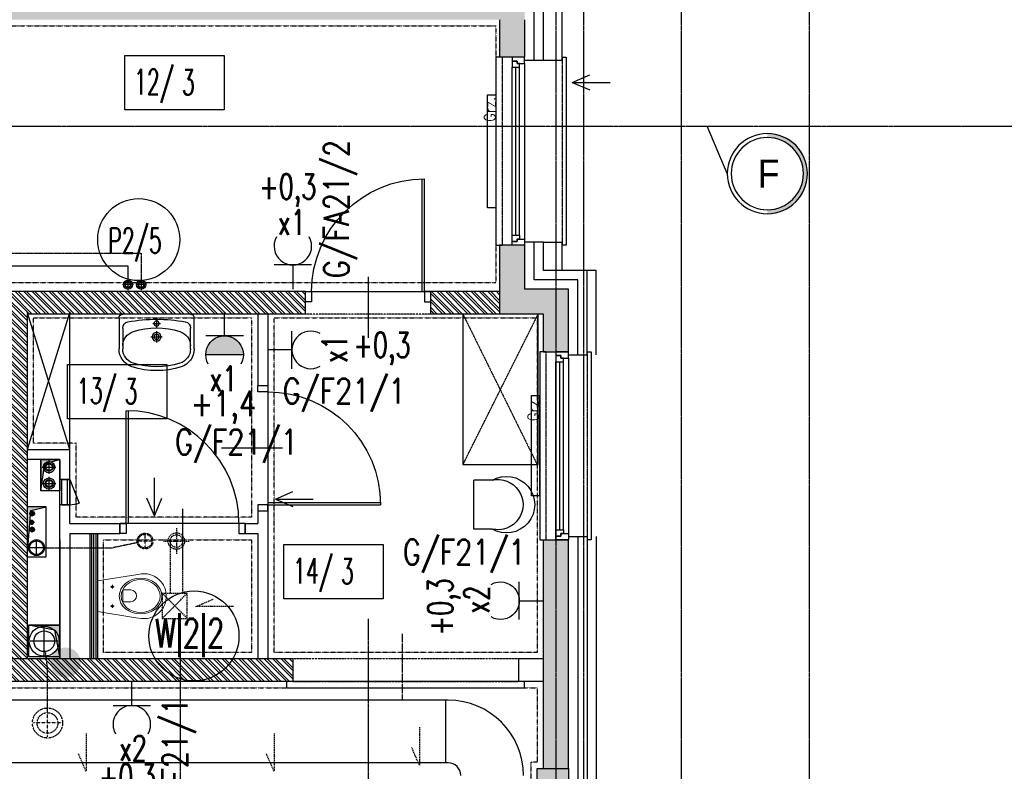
# Model space of a CAD drawing. Extents: x -7228 to 74941, y -112898 to 85621.
# Tile 98 of 256: x 52980 to 53765, y -55783 to -55184. Entities that reach past the tile are written whole.
import ezdxf
from ezdxf.enums import TextEntityAlignment as Align

# ---------------------------------------------------------------- set-up
doc = ezdxf.new("R2010")
doc.units = 0
for name, pattern in [('CENTER', [2, 1.25, -0.25, 0.25, -0.25]), ('DASHDOT', [1, 0.5, -0.25, 0, -0.25]), ('DASHED', [0.75, 0.5, -0.25]), ('DASHED2', [0.375, 0.25, -0.125]), ('DIVIDE', [31.75, 12.7, -6.35, 0, -6.35, 0, -6.35])]:
    doc.linetypes.add(name, pattern=pattern)
doc.layers.get('0').update_dxf_attribs({"color": 101, "linetype": 'CONTINUOUS'})
for name, color, linetype in [('Drz---drzwi', 5, 'CONTINUOUS'), ('E35', 6, 'CONTINUOUS'), ('E50', 3, 'CONTINUOUS'), ('Ins-co', 2, 'CONTINUOUS'), ('Ins-kan', 54, 'CONTINUOUS'), ('ins-kan-deszcz', 132, 'CONTINUOUS'), ('Ins-went', 141, 'CONTINUOUS'), ('Ins-wod', 4, 'CONTINUOUS'), ('m-went-klapy', 2, 'CONTINUOUS'), ('Okn---okna', 5, 'CONTINUOUS'), ('Opis-pom', 6, 'CONTINUOUS'), ('Opis_pom_ramka', 6, 'CONTINUOUS'), ('Os-osie', 14, 'CENTER'), ('Os-osie glowne', 1, 'CENTER'), ('Os-osie-opis', 16, 'CONTINUOUS'), ('Sc-beton', 7, 'CONTINUOUS'), ('Sc-beton-hatch', 86, 'CONTINUOUS'), ('Sc-cegla pustak', 42, 'CONTINUOUS'), ('Sc-cegla pustak-hatch', 8, 'CONTINUOUS'), ('Sc-drewno', 22, 'CONTINUOUS'), ('Sc-gk', 120, 'CONTINUOUS'), ('Sc-izolacja term-styropian', 151, 'STYROPIAN-KA'), ('Sc-kamien', 31, 'CONTINUOUS'), ('Sc-nadproza kon', 5, 'DASHED2'), ('Sc-silikat', 61, 'CONTINUOUS'), ('Suf-widok', 8, 'CONTINUOUS'), ('W-otwor-strop', 1, 'CONTINUOUS'), ('Wyp-meble', 155, 'CONTINUOUS'), ('Wyp-sanitar', 131, 'CONTINUOUS')]:
    doc.layers.add(name, color=color, linetype=linetype)
doc.styles.add('dwg_opis duży', font='ARIAL.TTF', dxfattribs={"width": 0.9})
doc.styles.add('KA wymiar', font='romans.shx', dxfattribs={"width": 0.6})
doc.styles.add('ROMANS', font='romans', dxfattribs={"width": 0.85})
doc.linetypes.add('BATTING', pattern='A,0.0001,-0.1,[134,ltypeshp.shx,S=0.1,R=0,X=-0.1,Y=0],-0.2,[134,ltypeshp.shx,S=0.1,R=180,X=0.1,Y=0],-0.1', length=0.4001)
doc.linetypes.add('STYROPIAN-KA', pattern='A,0.0001,-0.1,[135,ltypeshp.shx,S=0.1,R=0,X=-0.1,Y=0],0,[135,ltypeshp.shx,S=0.1,R=180,X=0.1,Y=0],-0.1', length=0.2001)

# ---------------------------------------------------------------- blocks, each defined once
blk = doc.blocks.new('umywalka_60x45')
at = {"ltscale": 25}
for p, q in [((-27, 0), (27, 0)), ((-30, -27.72), (-30, -3)), ((3, -7.5), (-3, -7.5)), ((0, -4.5), (0, -10.5)), ((30, -3), (30, -27.72)), ((-27, -27.72), (-27, -11.03)), ((0, -13.5), (0, -22.5)), ((27, -11.03), (27, -27.72)), ((4.5, -18), (-4.5, -18))]:
    blk.add_line(p, q, dxfattribs=at)
for centre, radius in [((0, -7.5), 2), ((0, -18), 3.5), ((0, -18), 2)]:
    blk.add_circle(centre, radius, dxfattribs=at)
for centre, radius, start, end in [((27, -3), 3, 0, 90), ((-27, -3), 3, 90, 180), ((-22, -11.03), 5, 100.52627, 180), ((0, -129.43), 125.43, 79.47373, 100.52627), ((22, -11.03), 5, 0, 79.47373), ((-15, -25.28), 12, 107.3129, 180), ((0, -73.4), 62.4, 72.6871, 107.3129), ((15, -25.28), 12, 0, 72.6871), ((-15, -27.72), 15, 180, 252.6871), ((-15, -27.72), 12, 180, 252.6871), ((15, -27.72), 12, 287.3129, 0), ((15, -27.72), 15, 287.3129, 0), ((0, 20.4), 62.4, 252.6871, 287.3129), ((0, 20.4), 65.4, 252.6871, 287.3129)]:
    blk.add_arc(centre, radius, start, end, dxfattribs=at)
blk = doc.blocks.new('_0630_DRZWI_90')
at = {"ltscale": 7}
for p, q in [((5, 8), (5, 98)), ((6.8, 8), (6.8, 97.98))]:
    blk.add_line(p, q, dxfattribs=at)
at = {"ltscale": 25}
for p, q in [((50, 19.7), (50, -28.9)), ((5, 8), (0, 8)), ((0, 8), (5, 8)), ((0, 0), (0, 8)), ((95, 8), (5, 8)), ((5, 8), (5, 0)), ((95, 8), (95, 0)), ((100, 8), (95, 8)), ((100, 0), (100, 8)), ((5, 0), (0, 0)), ((5, 0), (0, 0)), ((95, 0), (100, 0)), ((95, 0), (100, 0))]:
    blk.add_line(p, q, dxfattribs=at)
at = {"ltscale": 7}
blk.add_arc((5, 8), 90, 0, 90, dxfattribs=at)
blk = doc.blocks.new('_KOLO_WC_PODWIESZONE')
at = {"lineweight": 0}
for p, q in [((-12.21, 0), (-17.15, -30.7)), ((-12.21, 0), (12.21, 0)), ((12.21, 0), (17.15, -30.7)), ((-8.01, -11.98), (-9.42, -11.98)), ((-8.01, -11.98), (-8.01, -10.54)), ((-8.01, -11.98), (-6.53, -11.98)), ((-8.01, -11.98), (-8.01, -13.41)), ((7.49, -11.98), (6.08, -11.98)), ((7.49, -11.98), (7.49, -10.54)), ((7.49, -11.98), (8.97, -11.98)), ((7.49, -11.98), (7.49, -13.41)), ((-4.44, -21.51), (-4.44, -26.77)), ((-3.5, -20.21), (4, -20.21)), ((4.94, -21.51), (4.94, -26.77)), ((-17.15, -30.7), (-17.82, -35.14)), ((17.15, -30.7), (17.82, -35.14)), ((-17.82, -35.14), (-17.77, -39.69)), ((17.82, -35.14), (17.77, -39.69)), ((-17.77, -39.69), (-17.51, -41.08)), ((-17.51, -41.08), (-17.12, -42.53)), ((-17.12, -42.53), (-16.6, -43.93)), ((-16.6, -43.93), (-15.97, -45.29)), ((-15.97, -45.29), (-15.22, -46.59)), ((-15.22, -46.59), (-14.37, -47.83)), ((15.22, -46.59), (14.37, -47.83)), ((15.97, -45.29), (15.22, -46.59)), ((16.6, -43.93), (15.97, -45.29)), ((17.12, -42.53), (16.6, -43.93)), ((17.51, -41.08), (17.12, -42.53)), ((17.77, -39.69), (17.51, -41.08)), ((-14.37, -47.83), (-13.41, -48.99)), ((-13.41, -48.99), (-11.77, -50.6)), ((-11.77, -50.6), (-10, -51.94)), ((-10, -51.94), (-8.71, -52.72)), ((-8.71, -52.72), (-6.54, -53.77)), ((-6.54, -53.77), (-5.07, -54.25)), ((-5.07, -54.25), (-3.02, -54.72)), ((-3.02, -54.72), (-1.52, -54.92)), ((-1.52, -54.92), (0, -55)), ((1.52, -54.92), (0, -55)), ((3.02, -54.72), (1.52, -54.92)), ((5.07, -54.25), (3.02, -54.72)), ((6.54, -53.77), (5.07, -54.25)), ((8.71, -52.72), (6.54, -53.77)), ((10, -51.94), (8.71, -52.72)), ((11.77, -50.6), (10, -51.94)), ((13.41, -48.99), (11.77, -50.6)), ((14.37, -47.83), (13.41, -48.99))]:
    blk.add_line(p, q, dxfattribs=at)
for centre, radius, start, end in [((-3.24, -21.39), 1.2, 102.23395, 185.88986), ((3.75, -21.39), 1.2, 354.11014, 77.76605), ((0.25, -26.54), 4.7, 182.80221, 357.19779)]:
    blk.add_arc(centre, radius, start, end, dxfattribs=at)
for centre in [(-8.01, -11.98), (7.49, -11.98)]:
    blk.add_ellipse(centre, major_axis=(0.599, 0.599), ratio=1, start_param=5.497787, end_param=11.780972, dxfattribs=at)
for major_axis, ratio in [((0, -17), 0.838235), ((0, -15.54), 0.845174)]:
    blk.add_ellipse((0.05, -34.5), major_axis=major_axis, ratio=ratio, dxfattribs=at)
blk = doc.blocks.new('_STRZAŁKA_WENT')
for q in [(-6.02, -14.01), (0, -30.24), (6.02, -14.01)]:
    blk.add_line((0, 0), q)
blk = doc.blocks.new('_fiujgfkhjkgcj')
for p, q in [((-18, 0), (-23, 0)), ((-23, 0), (-23, -150)), ((15, 0), (18, 0)), ((18, 0), (18, -150)), ((0, -5), (0, -145)), ((-10, -142), (-10, -8)), ((-7, -142), (-7, -8)), ((-4, -142), (-4, -8)), ((-23, -150), (-18, -150)), ((18, -150), (15, -150))]:
    blk.add_line(p, q)
at = {"linetype": 'DASHED2'}
for p, q in [((-18, 0), (-18, -150)), ((15, 0), (15, -150))]:
    blk.add_line(p, q, dxfattribs=at)
for points in [[(0, -5), (0, 0), (-10, 0), (-10, -3), (-6, -3), (-6, -5)], [(-4, -8), (-4, -5), (-6, -5), (-6, -3), (-10, -3), (-10, -5), (-10, -8)], [(-4, -142), (-4, -145), (-6, -145), (-6, -147), (-10, -147), (-10, -145), (-10, -142)], [(0, -145), (0, -150), (-10, -150), (-10, -147), (-6, -147), (-6, -145)]]:
    blk.add_lwpolyline(points, close=True)
blk = doc.blocks.new('_dfijglifjglifjhl')
for p, q in [((-18, 0), (-23, 0)), ((-23, 0), (-23, -150)), ((30, 0), (33, 0)), ((33, 0), (33, -150)), ((0, -5), (0, -145)), ((-10, -142), (-10, -8)), ((-7, -142), (-7, -8)), ((-4, -142), (-4, -8)), ((-23, -150), (-18, -150)), ((33, -150), (30, -150))]:
    blk.add_line(p, q)
at = {"linetype": 'DASHED2'}
for p, q in [((-18, 0), (-18, -150)), ((30, 0), (30, -150))]:
    blk.add_line(p, q, dxfattribs=at)
for points in [[(0, -5), (0, 0), (-10, 0), (-10, -3), (-6, -3), (-6, -5)], [(-4, -8), (-4, -5), (-6, -5), (-6, -3), (-10, -3), (-10, -5), (-10, -8)], [(-4, -142), (-4, -145), (-6, -145), (-6, -147), (-10, -147), (-10, -145), (-10, -142)], [(0, -145), (0, -150), (-10, -150), (-10, -147), (-6, -147), (-6, -145)]]:
    blk.add_lwpolyline(points, close=True)
blk = doc.blocks.new('_opis_pom_metka')
at = {"layer": 'Opis_pom_ramka'}
blk.add_lwpolyline([(-33.13, 0), (32.87, 0), (32.87, -36), (-33.13, -36)], close=True, dxfattribs=at)
at = {"style": 'KA wymiar', "width": 0.6}
blk.add_attdef('KO/', text='', height=16.8, dxfattribs=at).set_placement((3.45, -25.87), align=Align.RIGHT)
blk.add_attdef('NR', (3.8, -26.16), '', height=16.8, dxfattribs=at)
blk = doc.blocks.new('_fkjshkjhkjh')
at = {"layer": 'Ins-went', "ltscale": 2}
for p, q in [((2509, 817), (2103.1, 817)), ((2514, 817.02), (2509, 817.02)), ((2512, 767.02), (2512, 817.02)), ((2509, 767), (2103.1, 767)), ((2514, 767.02), (2509, 767.02))]:
    blk.add_line(p, q, dxfattribs=at)
for radius in [60, 10]:
    blk.add_arc((2514, 757.02), radius, 0, 90, dxfattribs=at)
blk = doc.blocks.new('_ljgjfkjhkf')
for p, q in [((-19.13, 0), (-19.13, -6)), ((-19.13, 0), (0, 0)), ((-19.13, -2), (-19.13, -4)), ((0, -4), (-19.13, -4)), ((0, -6), (-19.13, -6)), ((0, -6), (-17.84, -13.06)), ((0, 0), (0, -6))]:
    blk.add_line(p, q)
blk.add_arc((0.87, -6), 20, 180, 200.65631)
blk = doc.blocks.new('_opis_osi')
blk.add_hatch(color=256).paths.add_polyline_path([(32, -32), (28.8, -32, -1), (-28.8, -32), (-32, -32, 1)])
for radius in [32, 28.8]:
    blk.add_circle((0, -32), radius)
at = {"style": 'dwg_opis duży', "width": 0.9}
blk.add_attdef('AXNAMEV', text='', height=22.4, rotation=90, dxfattribs=at).set_placement((0, -32), align=Align.MIDDLE_CENTER)
blk = doc.blocks.new('W046')
for p, q in [((0, 20.9), (0, 0)), ((56.2, 20.9), (56.2, 0)), ((0, 0), (56.2, 0))]:
    blk.add_line(p, q)
for centre, radius, start, end in [((28.1, 37.4), 32.6, 329.5569, 210.4431), ((28.1, 27.7), 28.9, 346.3666, 193.6334)]:
    blk.add_arc(centre, radius, start, end)
blk = doc.blocks.new('A$C59F8734F')
at = {"layer": 'Wyp-meble', "linetype": 'DASHED2'}
for p, q in [((2535.74, 1134.97), (2595, 1014.97)), ((2535.74, 1014.97), (2595.74, 1134.97))]:
    blk.add_line(p, q, dxfattribs=at)
at = {"layer": 'Wyp-meble'}
for points in [[(2222, 1027), (2188, 1137)], [(2222, 1137), (2188, 1027)], [(2222, 1027), (2222, 1137)]]:
    blk.add_lwpolyline(points, dxfattribs=at)
blk.add_lwpolyline([(2535.74, 1134.97), (2535.74, 1014.97), (2595.74, 1014.97), (2595.74, 1134.97)], close=True, dxfattribs=at)
at = {"layer": 'Wyp-meble', "xscale": -0.6929999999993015, "yscale": 0.6929999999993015, "zscale": 0.6930000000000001, "rotation": 270}
blk.add_blockref('W046', (2544.49, 963.56), dxfattribs=at)
blk = doc.blocks.new('g2')
at = {"layer": 'E35'}
blk.add_line((15, 19.27), (-15, 19.27), dxfattribs=at)
blk.add_arc((0, 34.27), 15, 150, 30, dxfattribs=at)
at = {"layer": 'E50'}
blk.add_line((0, 19.27), (0, 0), dxfattribs=at)
blk = doc.blocks.new('G1')
at = {"layer": 'E35'}
blk.add_hatch(color=256, dxfattribs=at).paths.add_polyline_path([(10, 22.85), (-10, 22.85, 1)])
for p, q in [((-10, 22.85), (10, 22.85)), ((10, 12.85), (-10, 12.85))]:
    blk.add_line(p, q, dxfattribs=at)
blk.add_arc((0, 22.85), 10, 150, 30, dxfattribs=at)
at = {"layer": 'E50'}
blk.add_line((0, 12.85), (0, 0), dxfattribs=at)
blk = doc.blocks.new('A$C006C780A')
at = {"layer": 'm-went-klapy', "ltscale": 2}
blk.add_hatch(color=256, dxfattribs=at).paths.add_polyline_path([(1666.66, -4178.01, 1), (1690.7, -4178.01, 1)])

msp = doc.modelspace()

# ---------------------------------------------------------------- hatches: boundary and pattern name
at = {"layer": 'Sc-beton-hatch'}
h = msp.add_hatch(dxfattribs=at)
h.set_pattern_fill('ANSI33', color=256, style=0)
h.paths.add_polyline_path([(51487.547, -51608.711), (51427.547, -51608.711), (51427.547, -51668.711), (51447.547, -51668.711), (51447.547, -51628.711), (51487.547, -51628.711)])
h.paths.add_polyline_path([(51822.547, -51608.711), (51722.547, -51608.711), (51722.547, -51628.711), (51762.547, -51628.711), (51762.547, -52190.711), (51782.547, -52190.711), (51782.547, -52038.711), (52169.547, -52038.711), (52169.547, -52018.711), (51782.547, -52018.711), (51782.547, -51628.711), (51822.547, -51628.711)])
h.paths.add_polyline_path([(51447.547, -51939.711), (51427.547, -51939.711), (51427.547, -52039.711), (51447.547, -52039.711)])
h.paths.add_polyline_path([(52347.547, -51608.711), (52268.547, -51608.711), (52268.547, -51628.711), (52347.547, -51628.711)])
h.paths.add_polyline_path([(52787.547, -51608.711), (52687.547, -51608.711), (52687.547, -51628.711), (52727.547, -51628.711), (52727.547, -51827.711), (52747.547, -51827.711), (52747.547, -51628.711), (52787.547, -51628.711)])
h.paths.add_polyline_path([(52807.547, -52018.711), (52747.547, -52018.711), (52747.547, -51927.711), (52727.547, -51927.711), (52727.547, -52018.711), (52599.485, -52018.711), (52599.485, -52038.711), (52807.547, -52038.711)])
h.paths.add_polyline_path([(52499.485, -52018.711), (52269.547, -52018.711), (52269.547, -52038.711), (52499.485, -52038.711)])
h.paths.add_polyline_path([(52747.547, -52350.711), (52712.547, -52350.711), (52712.547, -52385.711), (52747.547, -52385.711)])
h.paths.add_polyline_path([(53417.547, -51508.711), (53397.547, -51508.711), (53397.547, -51608.711), (53347.547, -51608.711), (53347.547, -51628.711), (53397.547, -51628.711), (53397.547, -52018.711), (52907.547, -52018.711), (52907.547, -52038.711), (53397.547, -52038.711), (53397.547, -52438.711), (53417.547, -52438.711)])
h.paths.add_polyline_path([(53439.547, -51508.711), (53419.547, -51508.711), (53419.547, -52278.711), (53439.547, -52278.711)])
h.paths.add_polyline_path([(53417.547, -52708.711), (53397.547, -52708.711), (53397.547, -52778.711), (53417.547, -52778.711)])
h.paths.add_polyline_path([(53417.547, -52858.711), (53397.547, -52858.711), (53397.547, -53008.711), (52967.547, -53008.711), (52967.547, -53028.711), (53397.547, -53028.711), (53397.547, -53068.711), (53417.547, -53068.711)])
h.paths.add_polyline_path([(53417.547, -53168.711), (53397.547, -53168.711), (53397.547, -53208.711), (53417.547, -53208.711)])
h.paths.add_polyline_path([(53417.547, -53308.711), (53397.547, -53308.711), (53397.547, -53573.711), (53417.547, -53573.711)])
h.paths.add_polyline_path([(52747.547, -53008.711), (52727.547, -53008.711), (52727.547, -53028.711), (52727.547, -53323.711), (52707.547, -53323.711), (52707.547, -53343.711), (52747.547, -53343.711)])
h.paths.add_polyline_path([(52727.547, -53008.711), (52707.547, -53008.711), (52707.547, -53028.711), (52727.547, -53028.711)], flags=16)
h.paths.add_polyline_path([(52573.547, -53323.711), (52520.547, -53323.711), (52520.547, -53028.711), (52505.547, -53028.711), (52505.547, -53323.711), (52485.547, -53323.711), (52485.547, -53343.711), (52573.547, -53343.711)])
h.paths.add_polyline_path([(52573.547, -53008.711), (52485.547, -53008.711), (52485.547, -53028.711), (52573.547, -53028.711)])
h.paths.add_polyline_path([(52351.547, -53008.711), (52298.547, -53008.711), (52298.547, -53028.711), (52351.547, -53028.711)], flags=17)
h.paths.add_polyline_path([(52298.547, -53008.711), (51987.547, -53008.711), (51987.547, -52350.711), (51900.047, -52350.711), (51900.047, -52370.711), (51967.547, -52370.711), (51967.547, -53008.711), (51447.547, -53008.711), (51447.547, -52968.711), (51427.547, -52968.711), (51427.547, -53068.711), (51447.547, -53068.711), (51447.547, -53028.711), (51967.547, -53028.711), (51967.547, -53538.711), (51987.547, -53538.711), (51987.547, -53028.711), (52278.547, -53028.711), (52278.547, -53343.711), (52298.547, -53343.711), (52351.547, -53343.711), (52351.547, -53323.711), (52298.547, -53323.711)])
h.paths.add_polyline_path([(51800.047, -52350.711), (51782.547, -52350.711), (51782.547, -52345.711), (51762.547, -52345.711), (51762.547, -52350.711), (51447.547, -52350.711), (51447.547, -52330.711), (51427.547, -52330.711), (51427.547, -52568.711), (51447.547, -52568.711), (51447.547, -52370.711), (51800.047, -52370.711)])
h.paths.add_polyline_path([(51447.547, -52718.711), (51427.547, -52718.711), (51427.547, -52818.711), (51447.547, -52818.711)])
h.paths.add_polyline_path([(51447.547, -53218.711), (51427.547, -53218.711), (51427.547, -53415.711), (51447.547, -53415.711)], flags=17)
h.paths.add_polyline_path([(51447.547, -53505.711), (51427.547, -53505.711), (51427.547, -53548.711), (51447.547, -53548.711)])
h.paths.add_polyline_path([(52024.547, -53758.711), (51447.547, -53758.711), (51447.547, -53698.711), (51427.547, -53698.711), (51427.547, -53778.711), (52024.547, -53778.711)])
h.paths.add_polyline_path([(52787.547, -53758.711), (52174.547, -53758.711), (52174.547, -53778.711), (52727.547, -53778.711), (52727.547, -54010.711), (52747.547, -54010.711), (52747.547, -53778.711), (52787.547, -53778.711)])
h.paths.add_polyline_path([(53025.547, -53758.711), (52922.547, -53758.711), (52922.547, -53778.711), (53025.547, -53778.711)])
h.paths.add_polyline_path([(53244.547, -53758.711), (53150.547, -53758.711), (53150.547, -53778.711), (53244.547, -53778.711)])
h.paths.add_polyline_path([(53417.547, -53723.711), (53397.547, -53723.711), (53397.547, -53758.711), (53349.547, -53758.711), (53349.547, -53778.711), (53397.547, -53778.711), (53397.547, -54383.711), (53417.547, -54383.711)])
h.paths.add_polyline_path([(52747.547, -54110.711), (52727.547, -54110.711), (52727.547, -54305.711), (52747.547, -54305.711)])
h.paths.add_polyline_path([(52747.547, -54405.711), (52727.547, -54405.711), (52727.547, -54508.711), (52314.153, -54508.711, -0.1551034), (52317.392, -54518.903, -0.1483474), (52314.417, -54528.711), (52727.547, -54528.711), (52727.547, -54588.711), (52747.547, -54588.711)])
h.paths.add_polyline_path([(52314.153, -54508.711), (52312.287, -54508.711), (52312.287, -54528.711), (52314.417, -54528.711, 0.1483474), (52317.392, -54518.903, 0.1551034)])
h.paths.add_polyline_path([(52287.287, -54508.711), (52285.327, -54508.711, 0.1551034), (52282.087, -54518.903, 0.1483474), (52285.062, -54528.711), (52287.287, -54528.711)])
h.paths.add_polyline_path([(52285.327, -54508.711), (52218.547, -54508.711), (52218.547, -54528.711), (52285.062, -54528.711, -0.1483474), (52282.087, -54518.903, -0.1551034)])
h.paths.add_polyline_path([(51997.547, -54508.711), (51987.547, -54508.711), (51947.547, -54508.711), (51947.547, -54533.711), (51987.547, -54533.711), (51997.547, -54533.711)])
h.paths.add_polyline_path([(51507.547, -54508.711), (51427.547, -54508.711), (51427.547, -54528.711), (51507.547, -54528.711)])
h.paths.add_polyline_path([(51547.547, -55013.711), (51527.547, -55013.711), (51527.547, -55046.711), (51547.547, -55046.711)])
h.paths.add_polyline_path([(52790.547, -55158.711), (52747.547, -55158.711), (52747.547, -55068.711), (52727.547, -55068.711), (52727.547, -55158.711), (51547.547, -55158.711), (51547.547, -55143.711), (51527.547, -55143.711), (51527.547, -55158.711), (51287.547, -55158.711), (51287.547, -55183.711), (52790.547, -55183.711)])
h.paths.add_polyline_path([(51237.547, -55158.711), (51187.547, -55158.711), (51187.547, -55183.711), (51237.547, -55183.711)])
h.paths.add_polyline_path([(51137.547, -55158.711), (51087.547, -55158.711), (51087.547, -55183.711), (51137.547, -55183.711)])
h.paths.add_polyline_path([(51037.547, -55158.711), (50987.547, -55158.711), (50987.547, -55183.711), (51037.547, -55183.711)])
h.paths.add_polyline_path([(50937.547, -55158.711), (50897.547, -55158.711), (50897.547, -56065.711), (50997.547, -56065.711), (50997.547, -56080.711), (51017.547, -56080.711), (51017.547, -56045.711), (50917.547, -56045.711), (50917.547, -55183.711), (50937.547, -55183.711)])
h.paths.add_polyline_path([(51602.547, -56198.711), (51017.547, -56198.711), (51017.547, -56180.711), (50997.547, -56180.711), (50997.547, -56198.711), (50797.547, -56198.711), (50797.547, -56553.711), (51527.547, -56553.711), (51527.547, -56593.711), (51547.547, -56593.711), (51547.547, -56553.711), (51599.547, -56553.711), (51599.547, -56533.711), (51547.547, -56533.711), (51547.547, -56378.711), (51527.547, -56378.711), (51527.547, -56533.711), (50817.547, -56533.711), (50817.547, -56218.711), (51527.547, -56218.711), (51527.547, -56228.711), (51547.547, -56228.711), (51547.547, -56218.711), (51602.547, -56218.711)])
h.paths.add_polyline_path([(52327.547, -56533.711), (51827.547, -56533.711), (51827.547, -56445.711), (51807.547, -56445.711), (51807.547, -56533.711), (51754.547, -56533.711), (51754.547, -56553.711), (51807.547, -56553.711), (51807.547, -56593.711), (51827.547, -56593.711), (51827.547, -56553.711), (52327.547, -56553.711)])
h.paths.add_polyline_path([(52507.547, -56198.711), (51752.547, -56198.711), (51752.547, -56218.711), (52507.547, -56218.711)])
h.paths.add_polyline_path([(52794.547, -56533.711), (52747.547, -56533.711), (52747.547, -56419.211), (52727.547, -56419.211), (52727.547, -56533.711), (52607.547, -56533.711), (52607.547, -56553.711), (52794.547, -56553.711)])
h.paths.add_polyline_path([(52819.547, -56528.711), (52794.547, -56528.711), (52794.547, -56553.711), (52819.547, -56553.711)])
h.paths.add_polyline_path([(52747.547, -55693.711), (52727.547, -55693.711), (52727.547, -56289.211), (52747.547, -56289.211)])
h.paths.add_polyline_path([(52970.047, -56528.711), (52945.047, -56528.711), (52945.047, -56553.711), (52970.047, -56553.711)])
h.paths.add_polyline_path([(53120.047, -56528.711), (53095.047, -56528.711), (53095.047, -56553.711), (53120.047, -56553.711)])
h.paths.add_polyline_path([(53270.047, -56528.711), (53245.047, -56528.711), (53245.047, -56553.711), (53270.047, -56553.711)])
h.paths.add_polyline_path([(53382.547, -56533.711), (53337.547, -56533.711), (53337.547, -56553.711), (53382.547, -56553.711)])
h.paths.add_polyline_path([(53417.547, -56518.711), (53382.547, -56518.711), (53382.547, -56553.711), (53417.547, -56553.711)])
h.paths.add_polyline_path([(53417.547, -56456.711), (53397.547, -56456.711), (53397.547, -56518.711), (53417.547, -56518.711)])
h.paths.add_polyline_path([(53417.547, -56381.211), (53392.547, -56381.211), (53392.547, -56406.211), (53417.547, -56406.211)])
h.paths.add_polyline_path([(53417.547, -56231.211), (53392.547, -56231.211), (53392.547, -56256.211), (53417.547, -56256.211)])
h.paths.add_polyline_path([(53417.547, -56081.211), (53392.547, -56081.211), (53392.547, -56106.211), (53417.547, -56106.211)])
h.paths.add_polyline_path([(53417.547, -55931.211), (53392.547, -55931.211), (53392.547, -55956.211), (53417.547, -55956.211)])
h.paths.add_polyline_path([(53417.547, -55806.211), (53397.547, -55806.211), (53397.547, -55826.211), (53417.547, -55826.211)])
h.paths.add_polyline_path([(53417.547, -55781.211), (53392.547, -55781.211), (53392.547, -55806.211), (53417.547, -55806.211)])
h.paths.add_polyline_path([(53417.547, -55598.711), (53397.547, -55598.711), (53397.547, -55781.211), (53417.547, -55781.211)])
h.paths.add_polyline_path([(53417.547, -55398.711), (53382.547, -55398.711), (53382.547, -55363.711), (53362.547, -55363.711), (53362.547, -55418.711), (53397.547, -55418.711), (53397.547, -55448.711), (53417.547, -55448.711)])
h.paths.add_polyline_path([(53382.547, -55103.211), (53362.547, -55103.211), (53362.547, -55158.711), (52925.547, -55158.711), (52925.547, -55183.711), (53362.547, -55183.711), (53362.547, -55213.711), (53382.547, -55213.711), (53382.547, -55183.711)])
h.paths.add_polyline_path([(52747.547, -54693.711), (52727.547, -54693.711), (52727.547, -54918.711), (52747.547, -54918.711)])
h.paths.add_polyline_path([(53382.547, -54696.711), (53417.547, -54696.711), (53417.547, -54653.711), (53397.547, -54653.711), (53397.547, -54676.711), (53362.547, -54676.711), (53362.547, -54983.211), (53382.547, -54983.211)])
h.paths.add_polyline_path([(53417.547, -54483.711), (53397.547, -54483.711), (53397.547, -54553.711), (53417.547, -54553.711)])
at = {"layer": 'Sc-cegla pustak-hatch'}
h = msp.add_hatch(dxfattribs=at)
h.set_pattern_fill('ANSI32', color=256, scale=0.5, angle=90, style=0)
h.paths.add_polyline_path([(51447.547, -52310.711), (51427.547, -52310.711), (51427.547, -52330.711), (51447.547, -52330.711)])
h.paths.add_polyline_path([(52347.547, -51628.711), (52329.547, -51628.711), (52329.547, -51827.711), (52347.547, -51827.711)])
h.paths.add_polyline_path([(52472.547, -51947.711), (52347.547, -51947.711), (52347.547, -51927.711), (52329.547, -51927.711), (52329.547, -52018.711), (52347.547, -52018.711), (52347.547, -51965.711), (52454.547, -51965.711), (52454.547, -52018.711), (52472.547, -52018.711)])
h.paths.add_polyline_path([(53066.547, -52038.711), (53048.547, -52038.711), (53048.547, -52090.711), (52985.547, -52090.711), (52985.547, -52038.711), (52967.547, -52038.711), (52967.547, -52113.711), (52985.547, -52113.711), (52985.547, -52108.711), (53066.547, -52108.711)])
h.paths.add_polyline_path([(52985.547, -52213.711), (52967.547, -52213.711), (52967.547, -52888.711), (52985.547, -52888.711), (52985.547, -52758.711), (53397.547, -52758.711), (53397.547, -52740.711), (52985.547, -52740.711)])
h.paths.add_polyline_path([(52985.547, -53028.711), (52967.547, -53028.711), (52967.547, -53108.711), (52985.547, -53108.711)])
h.paths.add_polyline_path([(52985.547, -52988.711), (52967.547, -52988.711), (52967.547, -53008.711), (52985.547, -53008.711)])
h.paths.add_polyline_path([(52985.547, -53208.711), (52967.547, -53208.711), (52967.547, -53538.711), (52985.547, -53538.711), (52985.547, -53511.711), (53067.547, -53511.711), (53067.547, -53519.711), (53059.547, -53519.711), (53059.547, -53538.711), (53397.547, -53538.711), (53397.547, -53520.711), (53077.547, -53520.711), (53077.547, -53493.711), (52985.547, -53493.711)])
h.paths.add_polyline_path([(52296.547, -53510.711), (52278.547, -53510.711), (52278.547, -53520.711), (52095.547, -53520.711), (52095.547, -53252.711), (52077.547, -53252.711), (52077.547, -53520.711), (51987.547, -53520.711), (51987.547, -53538.711), (52278.547, -53538.711), (52278.547, -53581.211), (52296.547, -53581.211)])
h.paths.add_polyline_path([(52296.547, -53343.711), (52278.547, -53343.711), (52278.547, -53410.711), (52296.547, -53410.711)])
h.paths.add_polyline_path([(51967.547, -53520.711), (51942.547, -53520.711), (51942.547, -53538.711), (51967.547, -53538.711)])
h.paths.add_polyline_path([(51842.547, -53520.711), (51447.547, -53520.711), (51447.547, -53538.711), (51842.547, -53538.711)])
h.paths.add_polyline_path([(51445.547, -53778.711), (51427.547, -53778.711), (51427.547, -53898.711), (51445.547, -53898.711)])
h.paths.add_polyline_path([(51445.547, -54048.711), (51427.547, -54048.711), (51427.547, -54113.711), (51445.547, -54113.711)])
h.paths.add_polyline_path([(51445.547, -54263.711), (51427.547, -54263.711), (51427.547, -54328.711), (51445.547, -54328.711)])
h.paths.add_polyline_path([(51445.547, -54478.711), (51427.547, -54478.711), (51427.547, -54508.711), (51445.547, -54508.711)])
h.paths.add_polyline_path([(51445.547, -54528.711), (51427.547, -54528.711), (51427.547, -54543.711), (51445.547, -54543.711)])
h.paths.add_polyline_path([(51445.547, -54693.711), (51427.547, -54693.711), (51427.547, -54758.711), (51445.547, -54758.711)])
h.paths.add_polyline_path([(51445.547, -54908.711), (51427.547, -54908.711), (51427.547, -55031.711), (51527.547, -55031.711), (51527.547, -55013.711), (51445.547, -55013.711)])
h.paths.add_polyline_path([(52352.547, -54886.711), (52296.547, -54886.711), (52296.547, -54536.264, -0.2026768), (52285.062, -54528.711), (52278.547, -54528.711), (52278.547, -54904.711), (52352.547, -54904.711)])
h.paths.add_polyline_path([(52727.547, -54886.711), (52527.547, -54886.711), (52527.547, -54528.711), (52509.547, -54528.711), (52509.547, -54886.711), (52452.547, -54886.711), (52452.547, -54904.711), (52727.547, -54904.711)])
h.paths.add_polyline_path([(52727.547, -54210.711), (52369.547, -54210.711), (52369.547, -54127.711), (52296.547, -54127.711), (52296.547, -53778.711), (52278.547, -53778.711), (52278.547, -54508.711), (52285.327, -54508.711, -0.1958107), (52296.547, -54501.541), (52296.547, -54145.711), (52351.547, -54145.711), (52351.547, -54508.711), (52369.547, -54508.711), (52369.547, -54228.711), (52727.547, -54228.711)])
h.paths.add_polyline_path([(52296.547, -54501.541, 0.1514484), (52287.287, -54506.391), (52296.547, -54506.391)], flags=17)
h.paths.add_polyline_path([(52296.547, -54506.391), (52287.287, -54506.391), (52287.287, -54508.711), (52296.547, -54508.711)], flags=17)
h.paths.add_polyline_path([(52507.547, -55183.711), (52489.547, -55183.711), (52489.547, -55213.711), (52507.547, -55213.711)])
h.paths.add_polyline_path([(52507.547, -55363.711), (52489.547, -55363.711), (52489.547, -56198.711), (52507.547, -56198.711)])
h.paths.add_polyline_path([(52790.547, -55693.711), (52747.547, -55693.711), (52747.547, -55711.711), (52790.547, -55711.711)])
h.paths.add_polyline_path([(53197.547, -55693.711), (52985.547, -55693.711), (52967.547, -55693.711), (52940.547, -55693.711), (52940.547, -55711.711), (53197.547, -55711.711)])
h.paths.add_polyline_path([(52985.547, -55418.711), (53207.547, -55418.711), (53207.547, -55400.711), (52967.547, -55400.711), (52967.547, -55693.711), (52985.547, -55693.711)])
h.paths.add_polyline_path([(53362.547, -55400.711), (53307.547, -55400.711), (53307.547, -55418.711), (53362.547, -55418.711)])
h.paths.add_polyline_path([(52985.547, -55018.711), (52967.547, -55018.711), (52967.547, -55158.711), (52985.547, -55158.711)])
h.paths.add_polyline_path([(52985.547, -54694.711), (53362.547, -54694.711), (53362.547, -54676.711), (52985.547, -54676.711), (52985.547, -54405.711), (52967.547, -54405.711), (52967.547, -54918.711), (52985.547, -54918.711)])
h.paths.add_polyline_path([(53397.547, -54210.711), (53012.547, -54210.711), (53012.547, -54118.711), (52985.547, -54118.711), (52985.547, -54096.711), (52967.547, -54096.711), (52967.547, -54136.711), (52994.547, -54136.711), (52994.547, -54210.711), (52967.547, -54210.711), (52967.547, -54305.711), (52985.547, -54305.711), (52985.547, -54228.711), (53397.547, -54228.711)])
h.paths.add_polyline_path([(52985.547, -53778.711), (52967.547, -53778.711), (52967.547, -54006.711), (52985.547, -54006.711)])
h.paths.add_polyline_path([(52296.547, -53716.211), (52278.547, -53716.211), (52278.547, -53758.711), (52296.547, -53758.711)])
at = {"layer": 'W-otwor-strop'}
for points in [[(53011.547, -55534.711), (52998.547, -55534.711), (52996.547, -55534.711), (52996.547, -55559.711), (52999.547, -55537.711)], [(53000.547, -55572.393), (52985.547, -55572.393), (52985.547, -55612.393), (52988.547, -55575.393)], [(52986.547, -55666.711), (53011.547, -55666.711), (53011.547, -55691.711), (53007.547, -55670.711)]]:
    msp.add_hatch(color=256, dxfattribs=at).paths.add_polyline_path(points)

# ---------------------------------------------------------------- linework, layer by layer
at = {"layer": 'Drz---drzwi'}
msp.add_lwpolyline([(53197.547, -55711.711), (53192.547, -55711.711), (53192.547, -55716.711), (53377.547, -55716.711), (53382.547, -55716.711), (53382.547, -55711.711)], close=True, dxfattribs=at)
at = {"layer": 'E35'}
msp.add_circle((53074.535, -55359.184), 32.727, dxfattribs=at)
at = {"layer": 'E50', "color": 6}
msp.add_circle((53118.633, -55675.471), 35.909, dxfattribs=at)
at = {"layer": 'Ins-co', "linetype": 'DASHED', "ltscale": 0.5}
for p, q in [((52942.547, -55369.984), (53076.485, -55369.984)), ((53076.485, -55369.984), (53076.485, -55390.727, 0))]:
    msp.add_line(p, q, dxfattribs=at)
at = {"layer": 'Ins-co'}
for p, q in [((52932.547, -55379.984), (53065.955, -55379.984)), ((53065.955, -55379.984), (53065.955, -55390.727, 0)), ((53070.315, -55395.087, 0), (53061.595, -55395.087, 0)), ((53065.955, -55390.727, 0), (53065.955, -55399.447, 0)), ((53080.845, -55395.087, 0), (53072.125, -55395.087, 0)), ((53076.485, -55390.727, 0), (53076.485, -55399.447, 0)), ((53002.97, -55546.177, 0), (53002.97, -55535.277, 0)), ((52997.52, -55540.727, 0), (53008.42, -55540.727, 0)), ((52997.52, -55553.89, 0), (53008.42, -55553.89, 0)), ((53002.97, -55559.34, 0), (53002.97, -55548.44, 0))]:
    msp.add_line(p, q, dxfattribs=at)
for points in [[(53353.02, -55243.711), (53359.42, -55243.711), (53359.42, -55333.711), (53353.02, -55333.711)], [(53387.879, -55483.711), (53394.279, -55483.711), (53394.279, -55563.711), (53387.879, -55563.711)]]:
    msp.add_lwpolyline(points, close=True, dxfattribs=at)
for centre, radius in [((53065.955, -55395.087, 0), 3.624), ((53065.955, -55395.087, 0), 2.56), ((53065.955, -55395.087, 0), 2.08), ((53076.485, -55395.087, 0), 3.624), ((53076.485, -55395.087, 0), 2.56), ((53076.485, -55395.087, 0), 2.08), ((53002.97, -55540.727, 0), 4.53), ((53002.97, -55540.727, 0), 3.2), ((53002.97, -55540.727, 0), 2.6), ((53002.97, -55553.89, 0), 4.53), ((53002.97, -55553.89, 0), 3.2), ((53002.97, -55553.89, 0), 2.6)]:
    msp.add_circle(centre, radius, dxfattribs=at)
at = {"layer": 'Ins-kan', "linetype": 'DASHED', "ltscale": 0.3}
for p, q in [((53079.602, -55606.056), (53079.602, -55593.456)), ((53085.902, -55599.756), (53073.302, -55599.756))]:
    msp.add_line(p, q, dxfattribs=at)
at = {"layer": 'Ins-kan', "linetype": 'Continuous', "ltscale": 0.3}
for p, q in [((52992.967, -55611.322), (52992.967, -55598.722)), ((52999.267, -55605.022), (52986.667, -55605.022))]:
    msp.add_line(p, q, dxfattribs=at)
at = {"layer": 'Ins-kan', "linetype": 'DASHED', "ltscale": 0.5}
for p in [(53074.215, -55600.865), (52998.467, -55605.022)]:
    msp.add_line(p, (53054.031, -55605.022), dxfattribs=at)
at = {"layer": 'Ins-kan', "linetype": 'DASHED', "ltscale": 0.3}
for radius in [6.3, 5.5]:
    msp.add_circle((53079.602, -55599.756), radius, dxfattribs=at)
at = {"layer": 'Ins-kan', "linetype": 'Continuous', "ltscale": 0.3}
for radius in [6.3, 5.5]:
    msp.add_circle((52992.967, -55605.022), radius, dxfattribs=at)
at = {"layer": 'ins-kan-deszcz', "ltscale": 0.3}
for p, q in [((52999.124, -55690.905), (52999.124, -55668.405)), ((52999.124, -55690.905), (52999.124, -55668.405)), ((53010.374, -55679.655), (52987.874, -55679.655))]:
    msp.add_line(p, q, dxfattribs=at)
at = {"layer": 'ins-kan-deszcz', "linetype": 'DASHED', "ltscale": 0.5}
for p, q in [((53001.74, -55700.679), (53000.143, -55687.842)), ((53001.74, -55736.653), (53001.74, -55700.679))]:
    msp.add_line(p, q, dxfattribs=at)
at = {"layer": 'ins-kan-deszcz', "linetype": 'DASHED', "ltscale": 0.3}
for p, q in [((53001.74, -55756.153), (53001.74, -55733.653)), ((53001.74, -55756.153), (53001.74, -55733.653)), ((53012.99, -55744.903), (52990.49, -55744.903))]:
    msp.add_line(p, q, dxfattribs=at)
at = {"layer": 'ins-kan-deszcz', "ltscale": 0.3}
for radius in [12, 8.25]:
    msp.add_circle((52999.124, -55679.655), radius, dxfattribs=at)
at = {"layer": 'ins-kan-deszcz', "linetype": 'DASHED', "ltscale": 0.3}
for radius in [12, 8.25]:
    msp.add_circle((53001.74, -55744.903), radius, dxfattribs=at)
at = {"layer": 'Ins-went', "linetype": 'DASHED', "ltscale": 2}
for p, q in [((53104.602, -55589.363), (53104.602, -55610.148)), ((53094.209, -55599.756), (53114.994, -55599.756)), ((53099.602, -55599.756), (53099.602, -55641.439)), ((53109.602, -55599.756), (53109.602, -55641.439)), ((53093.257, -55641.439), (53093.257, -55661.439)), ((53113.257, -55641.439), (53093.257, -55641.439)), ((53093.257, -55641.439), (53113.257, -55661.439)), ((53093.257, -55661.439), (53113.257, -55641.439)), ((53113.257, -55661.439), (53113.257, -55641.439)), ((53093.257, -55661.439), (53113.257, -55661.439))]:
    msp.add_line(p, q, dxfattribs=at)
for points in [[(53150.239, -55652.07), (53120.001, -55652.07), (53134.014, -55646.047)], [(53298.502, -55748.21), (53298.502, -55778.448), (53292.479, -55764.434)], [(53032.502, -55753.21), (53032.502, -55783.448), (53026.479, -55769.434)], [(53182.502, -55753.21), (53182.502, -55783.448), (53176.479, -55769.434)]]:
    msp.add_lwpolyline(points, dxfattribs=at)
for radius in [6.6, 5]:
    msp.add_circle((53104.602, -55599.756), radius, dxfattribs=at)
at = {"layer": 'Ins-wod', "ltscale": 0.3}
for p, q in [((52987.04, -55577.741), (52992, -55577.741)), ((52989.52, -55580.22), (52989.52, -55575.261)), ((52991.284, -55584.839), (52987.162, -55584.839)), ((52989.223, -55586.9), (52989.223, -55582.778)), ((52987.04, -55590.544), (52992, -55590.544)), ((52989.52, -55593.024), (52989.52, -55588.064))]:
    msp.add_line(p, q, dxfattribs=at)
for centre, radius in [((52989.52, -55577.741), 1.82), ((52989.52, -55577.741), 1.365), ((52989.52, -55577.741), 1.138), ((52989.52, -55590.544), 1.82), ((52989.52, -55590.544), 1.365), ((52989.52, -55590.544), 1.138)]:
    msp.add_circle(centre, radius, dxfattribs=at)
at = {"layer": 'Ins-wod', "ltscale": 0.3, "extrusion": (4.28132e-36, 6.27911e-36, -1)}
for major_axis, start_param, end_param in [((-1.088, 1.088), 3.926992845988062, 10.21017815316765), ((-0.779, 0.779), 3.926992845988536, 10.21017815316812), ((-0.618, 0.618), 3.926992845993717, 10.2101781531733)]:
    msp.add_ellipse((52989.223, -55584.839), major_axis=major_axis, ratio=1, start_param=start_param, end_param=end_param, dxfattribs=at)
at = {"layer": 'Os-osie'}
for points in [[(53107.547, -55661.711), (53107.547, -56703.711)], [(53257.547, -55661.711), (53257.547, -56703.711)]]:
    msp.add_lwpolyline(points, dxfattribs=at)
at = {"layer": 'Os-osie', "ltscale": 0.2}
msp.add_lwpolyline([(53285.047, -55726.711), (53285.047, -55673.711)], dxfattribs=at)
at = {"layer": 'Os-osie glowne'}
for points in [[(53407.547, -51086.711), (53407.547, -57063.711)], [(53429.547, -51086.711), (53429.547, -57063.711)], [(53507.547, -51086.711), (53507.547, -57063.711)], [(53609.547, -51086.711), (53609.547, -57063.711)], [(50525.547, -55268.711), (62792.547, -55268.711)]]:
    msp.add_lwpolyline(points, dxfattribs=at)
at = {"layer": 'Os-osie-opis'}
msp.add_lwpolyline([(53544.212, -55306.549), (53528.212, -55268.711)], dxfattribs=at)
at = {"layer": 'Sc-beton'}
for points in [[(53362.547, -55183.711), (53362.547, -55213.711)], [(53382.547, -55183.711), (53382.547, -55213.711)], [(53382.547, -55213.711), (53362.547, -55213.711)], [(53382.547, -55363.711), (53362.547, -55363.711)], [(53362.547, -55363.711), (53362.547, -55418.711)], [(53382.547, -55363.711), (53382.547, -55398.711)], [(53417.547, -55398.711), (53382.547, -55398.711)], [(53417.547, -55448.711), (53417.547, -55398.711)], [(53397.547, -55418.711), (53362.547, -55418.711)], [(53397.547, -55448.711), (53397.547, -55418.711)], [(53397.547, -55448.711), (53417.547, -55448.711)], [(53397.547, -55598.711), (53417.547, -55598.711)], [(53397.547, -55781.211), (53397.547, -55598.711)], [(53417.547, -55781.211), (53417.547, -55598.711)]]:
    msp.add_lwpolyline(points, dxfattribs=at)
msp.add_lwpolyline([(53392.547, -55781.211), (53417.547, -55781.211), (53417.547, -55806.211), (53392.547, -55806.211)], close=True, dxfattribs=at)
at = {"layer": 'Sc-cegla pustak'}
for points in [[(53207.547, -55400.711), (52967.547, -55400.711)], [(53207.547, -55418.711), (53207.547, -55400.711)], [(53362.547, -55400.711), (53307.547, -55400.711)], [(53307.547, -55418.711), (53307.547, -55400.711)], [(52985.547, -55418.711), (52985.547, -55693.711)], [(53207.547, -55418.711), (52985.547, -55418.711)], [(53362.547, -55418.711), (53307.547, -55418.711)], [(52985.547, -55693.711), (52967.547, -55693.711)], [(53197.547, -55693.711), (52985.547, -55693.711)], [(53197.547, -55693.711), (53197.547, -55711.711)], [(53397.547, -55693.711), (53377.547, -55693.711)], [(53377.547, -55693.711), (53377.547, -55711.711)], [(53197.547, -55711.711), (52940.547, -55711.711)], [(53397.547, -55711.711), (53377.547, -55711.711)]]:
    msp.add_lwpolyline(points, dxfattribs=at)
at = {"layer": 'Sc-drewno'}
for points in [[(53412.547, -55216.211), (53412.547, -55100.711)], [(53412.547, -55216.211), (53397.547, -55216.211)], [(53397.547, -55361.211), (53412.547, -55361.211)], [(53412.547, -55383.711), (53412.547, -55361.211)]]:
    msp.add_lwpolyline(points, dxfattribs=at)
at = {"layer": 'Sc-gk'}
for points in [[(53035.547, -55593.711), (53035.547, -55693.711)], [(53036.747, -55593.711), (53036.747, -55693.711)], [(53040.347, -55593.711), (53040.347, -55693.711)], [(53041.547, -55593.711), (53041.547, -55693.711)]]:
    msp.add_lwpolyline(points, dxfattribs=at)
at = {"layer": 'Sc-gk', "linetype": 'BATTING', "ltscale": 0.09}
msp.add_lwpolyline([(53038.547, -55593.711), (53038.547, -55693.711)], dxfattribs=at)
at = {"layer": 'Sc-izolacja term-styropian', "linetype": 'BATTING', "ltscale": 0.35}
for points in [[(53390.047, -55216.211), (53390.047, -55100.711)], [(53390.047, -55391.211), (53390.047, -55361.211)], [(53425.047, -55391.211), (53390.047, -55391.211)], [(53425.047, -55451.211), (53425.047, -55391.211)], [(53425.047, -55596.211), (53425.047, -55821.211)]]:
    msp.add_lwpolyline(points, dxfattribs=at)
at = {"layer": 'Sc-izolacja term-styropian', "linetype": 'ByBlock'}
for points in [[(53397.547, -55216.211), (53397.547, -55100.711)], [(53397.547, -55216.211), (53382.547, -55216.211)], [(53397.547, -55361.211), (53382.547, -55361.211)], [(53397.547, -55383.711), (53397.547, -55361.211)], [(53432.547, -55383.711), (53397.547, -55383.711)], [(53432.547, -55451.211), (53432.547, -55383.711)], [(53417.547, -55451.211), (53432.547, -55451.211)], [(53417.547, -55596.211), (53432.547, -55596.211)], [(53432.547, -55596.211), (53432.547, -55821.211)]]:
    msp.add_lwpolyline(points, dxfattribs=at)
at = {"layer": 'Sc-kamien'}
for points in [[(53439.547, -55383.711), (53432.547, -55383.711)], [(53439.547, -55451.211), (53439.547, -55383.711)], [(53439.547, -55596.211), (53439.547, -55821.211)]]:
    msp.add_lwpolyline(points, dxfattribs=at)
at = {"layer": 'Sc-nadproza kon', "linetype": 'DASHDOT', "ltscale": 0.5}
for points in [[(53307.547, -55418.711), (53207.547, -55418.711)], [(53377.547, -55693.711), (53197.547, -55693.711)], [(53197.547, -55711.711), (53377.547, -55711.711)]]:
    msp.add_lwpolyline(points, dxfattribs=at)
at = {"layer": 'Sc-silikat'}
for points in [[(53169.547, -55418.711), (53169.547, -55475.711)], [(53177.547, -55418.711), (53177.547, -55475.711)], [(53169.547, -55475.711), (53177.547, -55475.711)], [(52985.547, -55526.711), (53019.547, -55526.711)], [(53019.547, -55585.711), (53019.547, -55526.711)], [(53011.547, -55534.711), (52985.547, -55534.711)], [(53011.547, -55693.711), (53011.547, -55534.711)], [(53019.547, -55550.711), (53011.547, -55550.711)], [(53019.547, -55570.711), (53011.547, -55570.711)], [(53169.547, -55575.711), (53169.547, -55585.711)], [(53169.547, -55575.711), (53177.547, -55575.711)], [(53177.547, -55575.711), (53177.547, -55693.711)], [(53019.547, -55585.711), (53059.547, -55585.711)], [(53059.547, -55585.711), (53059.547, -55593.711)], [(53159.547, -55585.711), (53169.547, -55585.711)], [(53159.547, -55585.711), (53159.547, -55593.711)], [(53019.547, -55593.711), (53059.547, -55593.711)], [(53019.547, -55593.711), (53019.547, -55693.711)], [(53159.547, -55593.711), (53169.547, -55593.711)], [(53169.547, -55593.711), (53169.547, -55693.711)], [(53011.547, -55598.711), (53011.547, -55693.711)]]:
    msp.add_lwpolyline(points, dxfattribs=at)
at = {"layer": 'Suf-widok', "linetype": 'DIVIDE', "ltscale": 0.02}
for points in [[(51552.547, -56383.711), (51552.547, -56223.711), (52512.547, -56223.711), (52512.547, -55188.711), (53359.547, -55188.711), (53359.547, -55393.711), (52962.547, -55393.711), (52962.547, -55688.711), (52722.547, -55688.711), (52722.547, -56528.711), (51832.547, -56528.711), (51832.547, -56440.711), (51802.547, -56440.711), (51802.547, -56528.711), (51579.547, -56528.711), (51579.547, -56383.711)], [(53024.547, -55580.711), (53024.547, -55521.711), (52990.547, -55521.711), (52990.547, -55421.711), (53164.547, -55421.711), (53164.547, -55580.711)], [(53182.547, -55421.711), (53392.547, -55421.711), (53392.547, -55688.711), (53182.547, -55688.711)], [(53046.547, -55598.711), (53164.547, -55598.711), (53164.547, -55688.711), (53046.547, -55688.711)]]:
    msp.add_lwpolyline(points, close=True, dxfattribs=at)
msp.add_lwpolyline([(52752.547, -56528.711), (52752.547, -55716.711), (53392.547, -55716.711), (53392.547, -55776.211), (53387.547, -55776.211), (53387.547, -55811.211)], dxfattribs=at)
at = {"layer": 'W-otwor-strop', "ltscale": 0.5}
for points in [[(52996.547, -55534.711), (53011.547, -55534.711), (53011.547, -55559.711), (52996.547, -55559.711)], [(53000.547, -55612.393), (53000.547, -55572.393), (52985.547, -55572.393), (52985.547, -55612.393)], [(53000.547, -55572.393), (52985.547, -55572.393), (52985.547, -55612.393), (52988.547, -55575.393)], [(52986.547, -55666.711), (52986.547, -55691.711), (53011.547, -55691.711), (53011.547, -55666.711)], [(52986.547, -55666.711), (53011.547, -55666.711), (53011.547, -55691.711), (53007.547, -55670.711)]]:
    msp.add_lwpolyline(points, close=True, dxfattribs=at)
msp.add_lwpolyline([(53011.547, -55534.711), (52998.547, -55534.711), (52996.547, -55534.711), (52996.547, -55559.711), (52999.547, -55537.711), (53011.547, -55534.711)], dxfattribs=at)
at = {"layer": 'Wyp-meble'}
for points in [[(53019.547, -55526.711), (52985.547, -55416.711)], [(53019.547, -55416.711), (52985.547, -55526.711)], [(53019.547, -55526.711), (53019.547, -55416.711)]]:
    msp.add_lwpolyline(points, dxfattribs=at)

# ---------------------------------------------------------------- block references
for name, p in [('A$C59F8734F', (50797.547, -56553.711)), ('_fkjshkjhkjh', (50807.547, -56543.711))]:
    msp.add_blockref(name, p)
at = {"layer": 'Drz---drzwi', "xscale": -1}
msp.add_blockref('_0630_DRZWI_90', (53307.547, -55408.711), dxfattribs=at)
at = {"layer": 'Drz---drzwi', "xscale": -1, "rotation": 270}
msp.add_blockref('_0630_DRZWI_90', (53169.547, -55575.711), dxfattribs=at)
at = {"layer": 'Drz---drzwi'}
msp.add_blockref('_0630_DRZWI_90', (53059.547, -55593.711), dxfattribs=at)
at = {"layer": 'Drz---drzwi', "xscale": 1.045607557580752, "yscale": 1.045607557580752, "zscale": 1.045607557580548, "rotation": 90}
msp.add_blockref('_ljgjfkjhkf', (53013.274, -55550.711), dxfattribs=at)
at = {"layer": 'E35'}
msp.add_blockref('A$C006C780A', (51337.547, -51518.711), dxfattribs=at)
for p, rotation in [((53197.547, -55398.711), 359.9999999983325), ((53177.547, -55447.211), 270), ((53069.047, -55711.711), 180)]:
    msp.add_blockref('g2', p, dxfattribs=dict(at, rotation=rotation))
at = {"layer": 'E35', "xscale": -1.5, "yscale": 1.5, "zscale": 1.5, "rotation": 180.0000000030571}
msp.add_blockref('G1', (53143.029, -55416.711), dxfattribs=at)
at = {"layer": 'E35', "xscale": -1, "rotation": 90}
msp.add_blockref('g2', (53397.547, -55647.309), dxfattribs=at)
at = {"layer": 'Ins-went'}
for p, rotation in [((53420.547, -55233.711), 90), ((53087.042, -55579.493), 180), ((53183.596, -55566.195), 90)]:
    msp.add_blockref('_STRZAŁKA_WENT', p, dxfattribs=dict(at, rotation=rotation))
at = {"layer": 'Okn---okna'}
for name, p in [('_dfijglifjglifjhl', (53382.547, -55213.711)), ('_fiujgfkhjkgcj', (53417.547, -55448.711))]:
    msp.add_blockref(name, p, dxfattribs=at)
at = {"layer": 'Opis-pom'}
ref = msp.add_blockref('_opis_pom_metka', (53103.213, -55212.398), dxfattribs=dict(at, xscale=1.2, yscale=1.2, zscale=1.2))
ref.add_attrib('KO/', '12/', dxfattribs={"layer": '0', "height": 20.16, "style": 'KA wymiar', "width": 0.6}).set_placement((53102.834, -55243.439), align=Align.RIGHT)
ref.add_attrib('NR', '3', (53108.92, -55243.795), dxfattribs={"layer": '0', "height": 20.16, "style": 'KA wymiar', "width": 0.6})
ref = msp.add_blockref('_opis_pom_metka', (53057.512, -55458.946), dxfattribs=dict(at, xscale=1.2, yscale=1.2, zscale=1.2))
ref.add_attrib('KO/', '13/', dxfattribs={"layer": '0', "height": 20.16, "style": 'KA wymiar', "width": 0.6}).set_placement((53057.133, -55489.987), align=Align.RIGHT)
ref.add_attrib('NR', '3', (53063.22, -55490.343), dxfattribs={"layer": '0', "height": 20.16, "style": 'KA wymiar', "width": 0.6})
ref = msp.add_blockref('_opis_pom_metka', (53230.139, -55602.57), dxfattribs=dict(at, xscale=1.2, yscale=1.2, zscale=1.2))
ref.add_attrib('KO/', '14/', dxfattribs={"layer": '0', "height": 20.16, "style": 'KA wymiar', "width": 0.6}).set_placement((53229.76, -55633.612), align=Align.RIGHT)
ref.add_attrib('NR', '3', (53235.846, -55633.968), dxfattribs={"layer": '0', "height": 20.16, "style": 'KA wymiar', "width": 0.6})
at = {"layer": 'Os-osie-opis'}
ref = msp.add_blockref('_opis_osi', (53544.212, -55306.549), dxfattribs=dict(at, xscale=-1, rotation=90))
ref.add_attrib('AXNAMEV', 'F', dxfattribs={"layer": '0', "height": 22.4, "style": 'dwg_opis duży', "width": 0.9}).set_placement((53577.202, -55306.549), align=Align.MIDDLE_CENTER)
at = {"layer": 'Wyp-sanitar', "xscale": -1}
msp.add_blockref('umywalka_60x45', (53088.825, -55418.711), dxfattribs=at)
at = {"layer": 'Wyp-sanitar', "rotation": 90}
msp.add_blockref('_KOLO_WC_PODWIESZONE', (53041.547, -55643.711), dxfattribs=at)

# ---------------------------------------------------------------- texts
at = {"layer": 'E35', "style": 'ROMANS'}
for s, rotation, width, p in [('G/FA21/2', 90, 0.8, (53233.749, -55334.811)), ('+0,3', 360, 0.7, (53193.482, -55319.888)), ('x1', 360, 0.7, (53196.616, -55345.378)), ('+0,3', 360, 0.7, (53268.656, -55446.279)), ('x1', 90, 0.7, (53230.88, -55446.279)), ('x1', 0, 0.7, (53142.098, -55470.043)), ('+1,4', 0, 0.8, (53142.157, -55493.03)), ('G/F21/1', 0, 0.8, (53152.453, -55522.008)), ('+0,3', 90, 0.7, (53318.256, -55652.219)), ('x2', 90, 0.7, (53344.215, -55646.377)), ('G/F21/1', 90, 0.8, (53104.886, -55773.705))]:
    msp.add_text(s, height=20, rotation=rotation, dxfattribs=dict(at, width=width)).set_placement(p, align=Align.MIDDLE)
at = {"layer": 'E35', "ltscale": 60, "style": 'ROMANS', "width": 0.6}
msp.add_text('P2/5', height=20, dxfattribs=at).set_placement((53050.221, -55369.984))
at = {"layer": 'E35', "style": 'ROMANS'}
for s, width, p in [('G/F21/1', 0.8, (53238.515, -55481.442)), ('G/F21/1', 0.8, (53334.307, -55609.938)), ('x2', 0.7, (53069.979, -55765.043)), ('+0,3', 0.7, (53065.503, -55790.715))]:
    msp.add_text(s, height=20, dxfattribs=dict(at, width=width)).set_placement(p, align=Align.MIDDLE)
at = {"layer": 'E35', "style": 'ROMANS', "width": 0.7}
msp.add_text('W|2|2', height=23, dxfattribs=at).set_placement((53087.678, -55684.672))
at = {"layer": 'Ins-co', "char_height": 9, "width": 203.76147, "attachment_point": 3, "rotation": 90, "style": 'ROMANS'}
for insert in [(53350.208, -55245.231), (53384.99, -55484.11)]:
    msp.add_mtext('Grz.', dxfattribs=dict(at, insert=insert))

doc.saveas('drawing.dxf')
